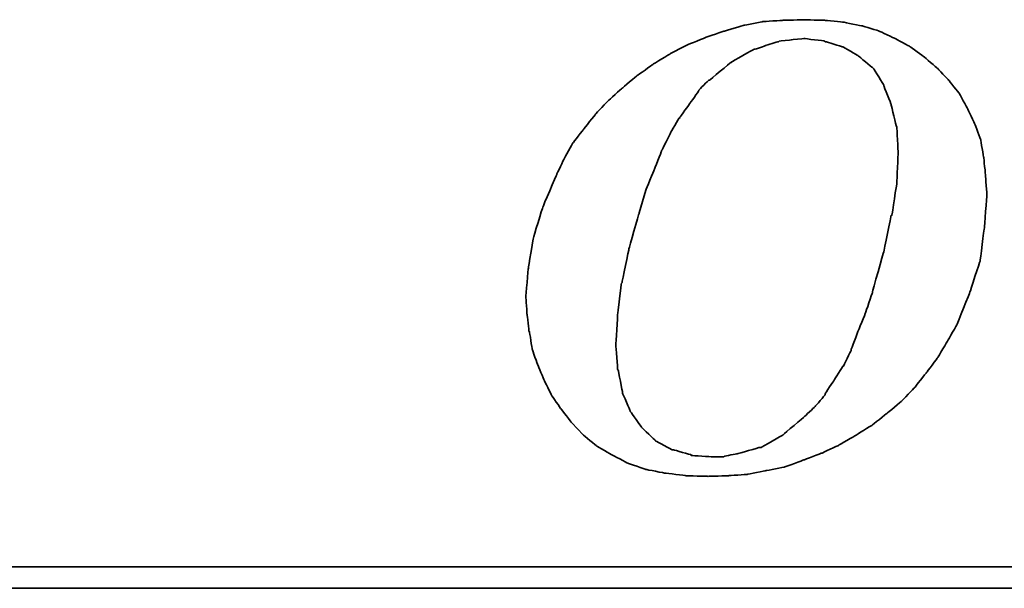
# Model space of a CAD drawing. Header units: millimetres. Extents: x 185 to 1898, y 244 to 576.
# Tile 33 of 51: x 1707.59 to 1717.87, y 342.74 to 348.68. Entities that reach past the tile are written whole.
import ezdxf

# ---------------------------------------------------------------- set-up
doc = ezdxf.new("R2010")
doc.units = ezdxf.units.MM
doc.layers.add('DIM', color=4, linetype='CONTINUOUS')
doc.layers.add('layer 1', color=7, linetype='CONTINUOUS')

# ---------------------------------------------------------------- blocks, each defined once
blk = doc.blocks.new('TBI MOTION logo(完整正式版)')
at = {"layer": 'layer 1', "color": 22, "lineweight": 35}
for points, knots in [([(-11.34375, -6.98375), (-11.34375, -6.98375), (-10.91375, -7.43875), (-10.91375, -7.43875), (-10.91375, -7.43875), (-10.91375, -7.43875), (-10.38625, -7.87125), (-10.38625, -7.87125), (-10.38625, -7.87125), (-10.38625, -7.87125), (-9.81125, -8.20375), (-9.81125, -8.20375), (-9.81125, -8.20375), (-9.81125, -8.20375), (-9.21125, -8.51875), (-9.21125, -8.51875), (-9.21125, -8.51875), (-9.21125, -8.51875), (-8.51625, -8.75875), (-8.51625, -8.75875), (-8.51625, -8.75875), (-8.51625, -8.75875), (-7.77125, -8.90375), (-7.77125, -8.90375), (-7.77125, -8.90375), (-7.77125, -8.90375), (-6.97875, -8.99875), (-6.97875, -8.99875), (-6.97875, -8.99875), (-6.97875, -8.99875), (-6.14125, -9.02375), (-6.14125, -9.02375), (-6.14125, -9.02375), (-6.14125, -9.02375), (-5.37125, -8.99875), (-5.37125, -8.99875), (-5.37125, -8.99875), (-5.37125, -8.99875), (-4.65375, -8.94875), (-4.65375, -8.94875), (-4.65375, -8.94875), (-4.65375, -8.94875), (-3.93375, -8.80625), (-3.93375, -8.80625), (-3.93375, -8.80625), (-3.93375, -8.80625), (-3.21375, -8.66375), (-3.21375, -8.66375), (-3.21375, -8.66375), (-3.21375, -8.66375), (-2.49375, -8.39875), (-2.49375, -8.39875), (-2.49375, -8.39875), (-2.49375, -8.39875), (-1.79875, -8.13375), (-1.79875, -8.13375), (-1.79875, -8.13375), (-1.79875, -8.13375), (-1.17375, -7.84375), (-1.17375, -7.84375), (-1.17375, -7.84375), (-1.17375, -7.84375), (-0.52375, -7.46375), (-0.52375, -7.46375), (-0.52375, -7.46375), (-0.52375, -7.46375), (0.10124, -7.07875), (0.10124, -7.07875), (0.10124, -7.07875), (0.10124, -7.07875), (0.67625, -6.62375), (0.67625, -6.62375), (0.67625, -6.62375), (0.67625, -6.62375), (1.24874, -6.14375), (1.24874, -6.14375), (1.24874, -6.14375), (1.24874, -6.14375), (1.72874, -5.64125), (1.72874, -5.64125), (1.72874, -5.64125), (1.72874, -5.64125), (2.18624, -5.06375), (2.18624, -5.06375), (2.18624, -5.06375), (2.18624, -5.06375), (2.61625, -4.48874), (2.61625, -4.48874), (2.61625, -4.48874), (2.61625, -4.48874), (3.00125, -3.83874), (3.00125, -3.83874), (3.00125, -3.83874), (3.00125, -3.83874), (3.36124, -3.21374), (3.36124, -3.21374), (3.36124, -3.21374), (3.36124, -3.21374), (3.84374, -1.99125), (3.84374, -1.99125), (3.84374, -1.99125), (3.84374, -1.99125), (4.22625, -0.81875), (4.22625, -0.81875), (4.22625, -0.81875), (4.22625, -0.81875), (4.39125, 0.45624), (4.39125, 0.45624), (4.39125, 0.45624), (4.39125, 0.45624), (4.48874, 1.70124), (4.48874, 1.70124), (4.48874, 1.70124), (4.48874, 1.70124), (4.43874, 2.44625), (4.43874, 2.44625), (4.43874, 2.44625), (4.43874, 2.44625), (4.36874, 3.14125), (4.36874, 3.14125), (4.36874, 3.14125), (4.36874, 3.14125), (4.25125, 3.81125), (4.25125, 3.81125), (4.25125, 3.81125), (4.25125, 3.81125), (4.03124, 4.41125), (4.03124, 4.41125), (4.03124, 4.41125), (4.03124, 4.41125), (3.74374, 5.01125), (3.74374, 5.01125), (3.74374, 5.01125), (3.74374, 5.01125), (3.43124, 5.58875), (3.43124, 5.58875), (3.43124, 5.58875), (3.43124, 5.58875), (3.02625, 6.09125), (3.02625, 6.09125), (3.02625, 6.09125), (3.02625, 6.09125), (2.59374, 6.54875), (2.59374, 6.54875), (2.59374, 6.54875), (2.59374, 6.54875), (2.09124, 6.98125), (2.09124, 6.98125), (2.09124, 6.98125), (2.09124, 6.98125), (1.56124, 7.36625), (1.56124, 7.36625), (1.56124, 7.36625), (1.56124, 7.36625), (0.98624, 7.67625), (0.98624, 7.67625), (0.98624, 7.67625), (0.98624, 7.67625), (0.38624, 7.96375), (0.38624, 7.96375), (0.38624, 7.96375), (0.38624, 7.96375), (-0.25875, 8.15625), (-0.25875, 8.15625), (-0.25875, 8.15625), (-0.25875, 8.15625), (-0.98125, 8.30125), (-0.98125, 8.30125), (-0.98125, 8.30125), (-0.98125, 8.30125), (-1.70124, 8.37125), (-1.70124, 8.37125), (-1.70124, 8.37125), (-1.70124, 8.37125), (-2.49375, 8.39624), (-2.49375, 8.39624), (-2.49375, 8.39624), (-2.49375, 8.39624), (-3.28625, 8.37125), (-3.28625, 8.37125), (-3.28625, 8.37125), (-3.28625, 8.37125), (-4.05125, 8.32125), (-4.05125, 8.32125), (-4.05125, 8.32125), (-4.05125, 8.32125), (-4.77375, 8.18125), (-4.77375, 8.18125), (-4.77375, 8.18125), (-4.77375, 8.18125), (-5.51625, 7.96375), (-5.51625, 7.96375), (-5.51625, 7.96375), (-5.51625, 7.96375), (-6.21125, 7.72625), (-6.21125, 7.72625), (-6.21125, 7.72625), (-6.21125, 7.72625), (-6.92875, 7.43625), (-6.92875, 7.43625), (-6.92875, 7.43625), (-6.92875, 7.43625), (-7.57875, 7.10125), (-7.57875, 7.10125), (-7.57875, 7.10125), (-7.57875, 7.10125), (-8.24875, 6.69125), (-8.24875, 6.69125), (-8.24875, 6.69125), (-8.24875, 6.69125), (-8.84875, 6.26125), (-8.84875, 6.26125), (-8.84875, 6.26125), (-8.84875, 6.26125), (-9.42625, 5.78125), (-9.42625, 5.78125), (-9.42625, 5.78125), (-9.42625, 5.78125), (-9.95375, 5.30125), (-9.95375, 5.30125), (-9.95375, 5.30125), (-9.95375, 5.30125), (-10.43375, 4.79624), (-10.43375, 4.79624), (-10.43375, 4.79624), (-10.43375, 4.79624), (-10.88875, 4.22125), (-10.88875, 4.22125), (-10.88875, 4.22125), (-10.88875, 4.22125), (-11.29875, 3.69375), (-11.29875, 3.69375), (-11.29875, 3.69375), (-11.29875, 3.69375), (-11.63375, 3.09125), (-11.63375, 3.09125), (-11.63375, 3.09125), (-11.63375, 3.09125), (-11.91875, 2.49625), (-11.91875, 2.49625), (-11.91875, 2.49625), (-11.91875, 2.49625), (-12.44875, 1.24625), (-12.44875, 1.24625), (-12.44875, 1.24625), (-12.44875, 1.24625), (-12.80875, 0.06874), (-12.80875, 0.06874), (-12.80875, 0.06874), (-12.80875, 0.06874), (-12.99875, -1.07875), (-12.99875, -1.07875), (-12.99875, -1.07875), (-12.99875, -1.07875), (-13.09375, -2.18375), (-13.09375, -2.18375), (-13.09375, -2.18375), (-13.09375, -2.18375), (-13.04875, -2.85375), (-13.04875, -2.85375), (-13.04875, -2.85375), (-13.04875, -2.85375), (-12.97375, -3.50375), (-12.97375, -3.50375), (-12.97375, -3.50375), (-12.97375, -3.50375), (-12.95375, -3.50375), (-12.95375, -3.50375), (-12.95375, -3.50375), (-12.95375, -3.50375), (-12.85375, -4.17375), (-12.85375, -4.17375), (-12.85375, -4.17375), (-12.85375, -4.17375), (-12.63875, -4.77624), (-12.63875, -4.77624), (-12.63875, -4.77624), (-12.63875, -4.77624), (-12.39875, -5.35125), (-12.39875, -5.35125), (-12.39875, -5.35125), (-12.39875, -5.35125), (-12.11375, -5.92875), (-12.11375, -5.92875), (-12.11375, -5.92875), (-12.11375, -5.92875), (-11.75375, -6.45375), (-11.75375, -6.45375), (-11.75375, -6.45375), (-11.75375, -6.45375), (-11.34375, -6.98375), (-11.34375, -6.98375)], [0, 0, 0, 0, 0.01369863, 0.01369863, 0.01369863, 0.01369864, 0.02739726, 0.02739726, 0.02739726, 0.02739727, 0.04109589, 0.04109589, 0.04109589, 0.0410959, 0.05479452, 0.05479452, 0.05479452, 0.05479453, 0.06849315, 0.06849315, 0.06849315, 0.06849316, 0.08219178, 0.08219178, 0.08219178, 0.08219179, 0.09589041, 0.09589041, 0.09589041, 0.09589042, 0.10958904, 0.10958904, 0.10958904, 0.10958905, 0.12328767, 0.12328767, 0.12328767, 0.12328768, 0.1369863, 0.1369863, 0.1369863, 0.13698631, 0.15068493, 0.15068493, 0.15068493, 0.15068494, 0.16438356, 0.16438356, 0.16438356, 0.16438357, 0.17808219, 0.17808219, 0.17808219, 0.1780822, 0.19178082, 0.19178082, 0.19178082, 0.19178083, 0.20547945, 0.20547945, 0.20547945, 0.20547946, 0.21917808, 0.21917808, 0.21917808, 0.21917809, 0.23287671, 0.23287671, 0.23287671, 0.23287672, 0.24657534, 0.24657534, 0.24657534, 0.24657535, 0.26027397, 0.26027397, 0.26027397, 0.26027398, 0.2739726, 0.2739726, 0.2739726, 0.27397261, 0.28767123, 0.28767123, 0.28767123, 0.28767124, 0.30136986, 0.30136986, 0.30136986, 0.30136987, 0.31506849, 0.31506849, 0.31506849, 0.3150685, 0.32876712, 0.32876712, 0.32876712, 0.32876713, 0.34246575, 0.34246575, 0.34246575, 0.34246576, 0.35616438, 0.35616438, 0.35616438, 0.35616439, 0.36986301, 0.36986301, 0.36986301, 0.36986302, 0.38356164, 0.38356164, 0.38356164, 0.38356165, 0.39726027, 0.39726027, 0.39726027, 0.39726028, 0.4109589, 0.4109589, 0.4109589, 0.41095891, 0.42465753, 0.42465753, 0.42465753, 0.42465754, 0.43835616, 0.43835616, 0.43835616, 0.43835617, 0.45205479, 0.45205479, 0.45205479, 0.4520548, 0.46575342, 0.46575342, 0.46575342, 0.46575343, 0.47945205, 0.47945205, 0.47945205, 0.47945206, 0.49315068, 0.49315068, 0.49315068, 0.49315069, 0.50684932, 0.50684932, 0.50684932, 0.50684933, 0.52054795, 0.52054795, 0.52054795, 0.52054796, 0.53424658, 0.53424658, 0.53424658, 0.53424659, 0.54794521, 0.54794521, 0.54794521, 0.54794522, 0.56164384, 0.56164384, 0.56164384, 0.56164385, 0.57534247, 0.57534247, 0.57534247, 0.57534248, 0.5890411, 0.5890411, 0.5890411, 0.58904111, 0.60273973, 0.60273973, 0.60273973, 0.60273974, 0.61643836, 0.61643836, 0.61643836, 0.61643837, 0.63013699, 0.63013699, 0.63013699, 0.630137, 0.64383562, 0.64383562, 0.64383562, 0.64383563, 0.65753425, 0.65753425, 0.65753425, 0.65753426, 0.67123288, 0.67123288, 0.67123288, 0.67123289, 0.68493151, 0.68493151, 0.68493151, 0.68493152, 0.69863014, 0.69863014, 0.69863014, 0.69863015, 0.71232877, 0.71232877, 0.71232877, 0.71232878, 0.7260274, 0.7260274, 0.7260274, 0.72602741, 0.73972603, 0.73972603, 0.73972603, 0.73972604, 0.75342466, 0.75342466, 0.75342466, 0.75342467, 0.76712329, 0.76712329, 0.76712329, 0.7671233, 0.78082192, 0.78082192, 0.78082192, 0.78082193, 0.79452055, 0.79452055, 0.79452055, 0.79452056, 0.80821918, 0.80821918, 0.80821918, 0.80821919, 0.82191781, 0.82191781, 0.82191781, 0.82191782, 0.83561644, 0.83561644, 0.83561644, 0.83561645, 0.84931507, 0.84931507, 0.84931507, 0.84931508, 0.8630137, 0.8630137, 0.8630137, 0.86301371, 0.87671233, 0.87671233, 0.87671233, 0.87671234, 0.89041096, 0.89041096, 0.89041096, 0.89041097, 0.90410959, 0.90410959, 0.90410959, 0.9041096, 0.91780822, 0.91780822, 0.91780822, 0.91780823, 0.93150685, 0.93150685, 0.93150685, 0.93150686, 0.94520548, 0.94520548, 0.94520548, 0.94520549, 0.95890411, 0.95890411, 0.95890411, 0.95890412, 0.97260274, 0.97260274, 0.97260274, 0.97260275, 0.98630137, 0.98630137, 0.98630137, 0.98630138, 1, 1, 1, 1]), ([(-8.77875, 1.03124), (-8.77875, 1.03124), (-8.51625, 1.89625), (-8.51625, 1.89625), (-8.51625, 1.89625), (-8.51625, 1.89625), (-8.20375, 2.66375), (-8.20375, 2.66375), (-8.20375, 2.66375), (-8.20375, 2.66375), (-7.91625, 3.38125), (-7.91625, 3.38125), (-7.91625, 3.38125), (-7.91625, 3.38125), (-7.91625, 3.40624), (-7.91625, 3.40624), (-7.91625, 3.40624), (-7.91625, 3.40624), (-7.57875, 4.07624), (-7.57875, 4.07624), (-7.57875, 4.07624), (-7.57875, 4.07624), (-7.24375, 4.65125), (-7.24375, 4.65125), (-7.24375, 4.65125), (-7.24375, 4.65125), (-7.21875, 4.65125), (-7.21875, 4.65125), (-7.21875, 4.65125), (-7.21875, 4.65125), (-7.21875, 4.67624), (-7.21875, 4.67624), (-7.21875, 4.67624), (-7.21875, 4.67624), (-6.83625, 5.20375), (-6.83625, 5.20375), (-6.83625, 5.20375), (-6.83625, 5.20375), (-6.49875, 5.68625), (-6.49875, 5.68625), (-6.49875, 5.68625), (-6.49875, 5.68625), (-6.49875, 5.70625), (-6.49875, 5.70625), (-6.49875, 5.70625), (-6.49875, 5.70625), (-6.11625, 6.09125), (-6.11625, 6.09125), (-6.11625, 6.09125), (-6.11625, 6.09125), (-6.09125, 6.09125), (-6.09125, 6.09125), (-6.09125, 6.09125), (-6.09125, 6.09125), (-5.27375, 6.76625), (-5.27375, 6.76625), (-5.27375, 6.76625), (-5.27375, 6.76625), (-5.24875, 6.76625), (-5.24875, 6.76625), (-5.24875, 6.76625), (-5.24875, 6.76625), (-5.24875, 6.78625), (-5.24875, 6.78625), (-5.24875, 6.78625), (-5.24875, 6.78625), (-4.38875, 7.26624), (-4.38875, 7.26624), (-4.38875, 7.26624), (-4.38875, 7.26624), (-4.36125, 7.26624), (-4.36125, 7.26624), (-4.36125, 7.26624), (-4.36125, 7.26624), (-3.93375, 7.41125), (-3.93375, 7.41125), (-3.93375, 7.41125), (-3.93375, 7.41125), (-3.47375, 7.55625), (-3.47375, 7.55625), (-3.47375, 7.55625), (-3.47375, 7.55625), (-3.45375, 7.55625), (-3.45375, 7.55625), (-3.45375, 7.55625), (-3.45375, 7.55625), (-3.42875, 7.58124), (-3.42875, 7.58124), (-3.42875, 7.58124), (-3.42875, 7.58124), (-2.97375, 7.62625), (-2.97375, 7.62625), (-2.97375, 7.62625), (-2.97375, 7.62625), (-2.49375, 7.67625), (-2.49375, 7.67625), (-2.49375, 7.67625), (-2.49375, 7.67625), (-2.46875, 7.67625), (-2.46875, 7.67625), (-2.46875, 7.67625), (-2.46875, 7.67625), (-1.70124, 7.58124), (-1.70124, 7.58124), (-1.70124, 7.58124), (-1.70124, 7.58124), (-1.67875, 7.55625), (-1.67875, 7.55625), (-1.67875, 7.55625), (-1.67875, 7.55625), (-1.65375, 7.55625), (-1.65375, 7.55625), (-1.65375, 7.55625), (-1.65375, 7.55625), (-1.03125, 7.36625), (-1.03125, 7.36625), (-1.03125, 7.36625), (-1.03125, 7.36625), (-1.00625, 7.36625), (-1.00625, 7.36625), (-1.00625, 7.36625), (-1.00625, 7.36625), (-0.43124, 7.02624), (-0.43124, 7.02624), (-0.43124, 7.02624), (-0.43124, 7.02624), (-0.40625, 7.00624), (-0.40625, 7.00624), (-0.40625, 7.00624), (-0.40625, 7.00624), (0.12124, 6.57124), (0.12124, 6.57124), (0.12124, 6.57124), (0.12124, 6.57124), (0.14624, 6.54875), (0.14624, 6.54875), (0.14624, 6.54875), (0.14624, 6.54875), (0.17124, 6.52375), (0.17124, 6.52375), (0.17124, 6.52375), (0.17124, 6.52375), (0.55625, 5.89875), (0.55625, 5.89875), (0.55625, 5.89875), (0.55625, 5.89875), (0.55625, 5.87625), (0.55625, 5.87625), (0.55625, 5.87625), (0.55625, 5.87625), (0.84124, 5.15625), (0.84124, 5.15625), (0.84124, 5.15625), (0.84124, 5.15625), (0.84124, 5.13125), (0.84124, 5.13125), (0.84124, 5.13125), (0.84124, 5.13125), (1.03624, 4.31875), (1.03624, 4.31875), (1.03624, 4.31875), (1.03624, 4.31875), (1.05624, 4.31875), (1.05624, 4.31875), (1.05624, 4.31875), (1.05624, 4.31875), (1.05624, 4.29125), (1.05624, 4.29125), (1.05624, 4.29125), (1.05624, 4.29125), (1.10625, 3.33125), (1.10625, 3.33125), (1.10625, 3.33125), (1.10625, 3.33125), (1.10625, 3.30875), (1.10625, 3.30875), (1.10625, 3.30875), (1.10625, 3.30875), (1.05624, 2.20624), (1.05624, 2.20624), (1.05624, 2.20624), (1.05624, 2.20624), (1.05624, 2.18124), (1.05624, 2.18124), (1.05624, 2.18124), (1.05624, 2.18124), (0.86624, 0.93624), (0.86624, 0.93624), (0.86624, 0.93624), (0.86624, 0.93624), (0.84124, 0.93624), (0.84124, 0.93624), (0.84124, 0.93624), (0.84124, 0.93624), (0.55625, -0.45874), (0.55625, -0.45874), (0.55625, -0.45874), (0.55625, -0.45874), (0.12124, -1.99125), (0.12124, -1.99125), (0.12124, -1.99125), (0.12124, -1.99125), (0.12124, -2.01874), (0.12124, -2.01874), (0.12124, -2.01874), (0.12124, -2.01874), (-0.13874, -2.78375), (-0.13874, -2.78375), (-0.13874, -2.78375), (-0.13874, -2.78375), (-0.43124, -3.50375), (-0.43124, -3.50375), (-0.43124, -3.50375), (-0.43124, -3.50375), (-0.69375, -4.19875), (-0.69375, -4.19875), (-0.69375, -4.19875), (-0.69375, -4.19875), (-0.69375, -4.22375), (-0.69375, -4.22375), (-0.69375, -4.22375), (-0.69375, -4.22375), (-0.98125, -4.82374), (-0.98125, -4.82374), (-0.98125, -4.82374), (-0.98125, -4.82374), (-1.00625, -4.82374), (-1.00625, -4.82374), (-1.00625, -4.82374), (-1.00625, -4.82374), (-1.33875, -5.35125), (-1.33875, -5.35125), (-1.33875, -5.35125), (-1.33875, -5.35125), (-1.67875, -5.87875), (-1.67875, -5.87875), (-1.67875, -5.87875), (-1.67875, -5.87875), (-1.67875, -5.90375), (-1.67875, -5.90375), (-1.67875, -5.90375), (-1.67875, -5.90375), (-2.05875, -6.35875), (-2.05875, -6.35875), (-2.05875, -6.35875), (-2.05875, -6.35875), (-2.08375, -6.38375), (-2.08375, -6.38375), (-2.08375, -6.38375), (-2.08375, -6.38375), (-2.46875, -6.74375), (-2.46875, -6.74375), (-2.46875, -6.74375), (-2.46875, -6.74375), (-3.25875, -7.41625), (-3.25875, -7.41625), (-3.25875, -7.41625), (-3.25875, -7.41625), (-3.28625, -7.43875), (-3.28625, -7.43875), (-3.28625, -7.43875), (-3.28625, -7.43875), (-4.12375, -7.91875), (-4.12375, -7.91875), (-4.12375, -7.91875), (-4.12375, -7.91875), (-4.14875, -7.91875), (-4.14875, -7.91875), (-4.14875, -7.91875), (-4.14875, -7.91875), (-4.17125, -7.91875), (-4.17125, -7.91875), (-4.17125, -7.91875), (-4.17125, -7.91875), (-5.03375, -8.15875), (-5.03375, -8.15875), (-5.03375, -8.15875), (-5.03375, -8.15875), (-5.51625, -8.25625), (-5.51625, -8.25625), (-5.51625, -8.25625), (-5.51625, -8.25625), (-5.54125, -8.27875), (-5.54125, -8.27875), (-5.54125, -8.27875), (-5.54125, -8.27875), (-5.56375, -8.27875), (-5.56375, -8.27875), (-5.56375, -8.27875), (-5.56375, -8.27875), (-5.99625, -8.27875), (-5.99625, -8.27875), (-5.99625, -8.27875), (-5.99625, -8.27875), (-6.76375, -8.23125), (-6.76375, -8.23125), (-6.76375, -8.23125), (-6.76375, -8.23125), (-6.78875, -8.23125), (-6.78875, -8.23125), (-6.78875, -8.23125), (-6.78875, -8.23125), (-6.78875, -8.20375), (-6.78875, -8.20375), (-6.78875, -8.20375), (-6.78875, -8.20375), (-7.45875, -8.01375), (-7.45875, -8.01375), (-7.45875, -8.01375), (-7.45875, -8.01375), (-7.48375, -8.01375), (-7.48375, -8.01375), (-7.48375, -8.01375), (-7.48375, -8.01375), (-7.50875, -8.01375), (-7.50875, -8.01375), (-7.50875, -8.01375), (-7.50875, -8.01375), (-8.13125, -7.67875), (-8.13125, -7.67875), (-8.13125, -7.67875), (-8.13125, -7.67875), (-8.15625, -7.65375), (-8.15625, -7.65375), (-8.15625, -7.65375), (-8.15625, -7.65375), (-8.65875, -7.17375), (-8.65875, -7.17375), (-8.65875, -7.17375), (-8.65875, -7.17375), (-8.68375, -7.14875), (-8.68375, -7.14875), (-8.68375, -7.14875), (-8.68375, -7.14875), (-9.08875, -6.57375), (-9.08875, -6.57375), (-9.08875, -6.57375), (-9.08875, -6.57375), (-9.11375, -6.54875), (-9.11375, -6.54875), (-9.11375, -6.54875), (-9.11375, -6.54875), (-9.11375, -6.52875), (-9.11375, -6.52875), (-9.11375, -6.52875), (-9.11375, -6.52875), (-9.40375, -5.85375), (-9.40375, -5.85375), (-9.40375, -5.85375), (-9.40375, -5.85375), (-9.40375, -5.82875), (-9.40375, -5.82875), (-9.40375, -5.82875), (-9.40375, -5.82875), (-9.56875, -4.96875), (-9.56875, -4.96875), (-9.56875, -4.96875), (-9.56875, -4.96875), (-9.59375, -4.94375), (-9.59375, -4.94375), (-9.59375, -4.94375), (-9.59375, -4.94375), (-9.66375, -4.03375), (-9.66375, -4.03375), (-9.66375, -4.03375), (-9.66375, -4.03375), (-9.66375, -4.00875), (-9.66375, -4.00875), (-9.66375, -4.00875), (-9.66375, -4.00875), (-9.59375, -2.85375), (-9.59375, -2.85375), (-9.59375, -2.85375), (-9.59375, -2.85375), (-9.45125, -1.65875), (-9.45125, -1.65875), (-9.45125, -1.65875), (-9.45125, -1.65875), (-9.42625, -1.63375), (-9.42625, -1.63375), (-9.42625, -1.63375), (-9.42625, -1.63375), (-9.16125, -0.33875), (-9.16125, -0.33875), (-9.16125, -0.33875), (-9.16125, -0.33875), (-8.77875, 1.00624), (-8.77875, 1.00624), (-8.77875, 1.00624), (-8.77875, 1.00624), (-8.77875, 1.03124), (-8.77875, 1.03124)], [0, 0, 0, 0, 0.01020408, 0.01020408, 0.01020408, 0.01020409, 0.02040816, 0.02040816, 0.02040816, 0.02040817, 0.03061224, 0.03061224, 0.03061224, 0.03061225, 0.04081633, 0.04081633, 0.04081633, 0.04081634, 0.05102041, 0.05102041, 0.05102041, 0.05102042, 0.06122449, 0.06122449, 0.06122449, 0.0612245, 0.07142857, 0.07142857, 0.07142857, 0.07142858, 0.08163265, 0.08163265, 0.08163265, 0.08163266, 0.09183673, 0.09183673, 0.09183673, 0.09183674, 0.10204082, 0.10204082, 0.10204082, 0.10204083, 0.1122449, 0.1122449, 0.1122449, 0.11224491, 0.12244898, 0.12244898, 0.12244898, 0.12244899, 0.13265306, 0.13265306, 0.13265306, 0.13265307, 0.14285714, 0.14285714, 0.14285714, 0.14285715, 0.15306122, 0.15306122, 0.15306122, 0.15306123, 0.16326531, 0.16326531, 0.16326531, 0.16326532, 0.17346939, 0.17346939, 0.17346939, 0.1734694, 0.18367347, 0.18367347, 0.18367347, 0.18367348, 0.19387755, 0.19387755, 0.19387755, 0.19387756, 0.20408163, 0.20408163, 0.20408163, 0.20408164, 0.21428571, 0.21428571, 0.21428571, 0.21428572, 0.2244898, 0.2244898, 0.2244898, 0.22448981, 0.23469388, 0.23469388, 0.23469388, 0.23469389, 0.24489796, 0.24489796, 0.24489796, 0.24489797, 0.25510204, 0.25510204, 0.25510204, 0.25510205, 0.26530612, 0.26530612, 0.26530612, 0.26530613, 0.2755102, 0.2755102, 0.2755102, 0.27551021, 0.28571429, 0.28571429, 0.28571429, 0.2857143, 0.29591837, 0.29591837, 0.29591837, 0.29591838, 0.30612245, 0.30612245, 0.30612245, 0.30612246, 0.31632653, 0.31632653, 0.31632653, 0.31632654, 0.32653061, 0.32653061, 0.32653061, 0.32653062, 0.33673469, 0.33673469, 0.33673469, 0.3367347, 0.34693878, 0.34693878, 0.34693878, 0.34693879, 0.35714286, 0.35714286, 0.35714286, 0.35714287, 0.36734694, 0.36734694, 0.36734694, 0.36734695, 0.37755102, 0.37755102, 0.37755102, 0.37755103, 0.3877551, 0.3877551, 0.3877551, 0.38775511, 0.39795918, 0.39795918, 0.39795918, 0.39795919, 0.40816327, 0.40816327, 0.40816327, 0.40816328, 0.41836735, 0.41836735, 0.41836735, 0.41836736, 0.42857143, 0.42857143, 0.42857143, 0.42857144, 0.43877551, 0.43877551, 0.43877551, 0.43877552, 0.44897959, 0.44897959, 0.44897959, 0.4489796, 0.45918367, 0.45918367, 0.45918367, 0.45918368, 0.46938776, 0.46938776, 0.46938776, 0.46938777, 0.47959184, 0.47959184, 0.47959184, 0.47959185, 0.48979592, 0.48979592, 0.48979592, 0.48979593, 0.5, 0.5, 0.5, 0.50000001, 0.51020408, 0.51020408, 0.51020408, 0.51020409, 0.52040816, 0.52040816, 0.52040816, 0.52040817, 0.53061224, 0.53061224, 0.53061224, 0.53061225, 0.54081633, 0.54081633, 0.54081633, 0.54081634, 0.55102041, 0.55102041, 0.55102041, 0.55102042, 0.56122449, 0.56122449, 0.56122449, 0.5612245, 0.57142857, 0.57142857, 0.57142857, 0.57142858, 0.58163265, 0.58163265, 0.58163265, 0.58163266, 0.59183673, 0.59183673, 0.59183673, 0.59183674, 0.60204082, 0.60204082, 0.60204082, 0.60204083, 0.6122449, 0.6122449, 0.6122449, 0.61224491, 0.62244898, 0.62244898, 0.62244898, 0.62244899, 0.63265306, 0.63265306, 0.63265306, 0.63265307, 0.64285714, 0.64285714, 0.64285714, 0.64285715, 0.65306122, 0.65306122, 0.65306122, 0.65306123, 0.66326531, 0.66326531, 0.66326531, 0.66326532, 0.67346939, 0.67346939, 0.67346939, 0.6734694, 0.68367347, 0.68367347, 0.68367347, 0.68367348, 0.69387755, 0.69387755, 0.69387755, 0.69387756, 0.70408163, 0.70408163, 0.70408163, 0.70408164, 0.71428571, 0.71428571, 0.71428571, 0.71428572, 0.7244898, 0.7244898, 0.7244898, 0.72448981, 0.73469388, 0.73469388, 0.73469388, 0.73469389, 0.74489796, 0.74489796, 0.74489796, 0.74489797, 0.75510204, 0.75510204, 0.75510204, 0.75510205, 0.76530612, 0.76530612, 0.76530612, 0.76530613, 0.7755102, 0.7755102, 0.7755102, 0.77551021, 0.78571429, 0.78571429, 0.78571429, 0.7857143, 0.79591837, 0.79591837, 0.79591837, 0.79591838, 0.80612245, 0.80612245, 0.80612245, 0.80612246, 0.81632653, 0.81632653, 0.81632653, 0.81632654, 0.82653061, 0.82653061, 0.82653061, 0.82653062, 0.83673469, 0.83673469, 0.83673469, 0.8367347, 0.84693878, 0.84693878, 0.84693878, 0.84693879, 0.85714286, 0.85714286, 0.85714286, 0.85714287, 0.86734694, 0.86734694, 0.86734694, 0.86734695, 0.87755102, 0.87755102, 0.87755102, 0.87755103, 0.8877551, 0.8877551, 0.8877551, 0.88775511, 0.89795918, 0.89795918, 0.89795918, 0.89795919, 0.90816327, 0.90816327, 0.90816327, 0.90816328, 0.91836735, 0.91836735, 0.91836735, 0.91836736, 0.92857143, 0.92857143, 0.92857143, 0.92857144, 0.93877551, 0.93877551, 0.93877551, 0.93877552, 0.94897959, 0.94897959, 0.94897959, 0.9489796, 0.95918367, 0.95918367, 0.95918367, 0.95918368, 0.96938776, 0.96938776, 0.96938776, 0.96938777, 0.97959184, 0.97959184, 0.97959184, 0.97959185, 0.98979592, 0.98979592, 0.98979592, 0.98979593, 1, 1, 1, 1]), ([(75.90875, -9.47875), (75.90875, -9.47875), (75.90875, -12.28625), (75.90875, -12.28625), (75.90875, -12.28625), (75.90875, -12.28625), (75.90875, -12.47875), (75.90875, -12.47875), (75.90875, -12.47875), (75.90875, -12.47875), (75.71625, -12.47875), (75.71625, -12.47875), (75.71625, -12.47875), (75.71625, -12.47875), (-88.32875, -12.47875), (-88.32875, -12.47875), (-88.32875, -12.47875), (-88.32875, -12.47875), (-88.32875, -13.29375), (-88.32875, -13.29375), (-88.32875, -13.29375), (-88.32875, -13.29375), (82.89125, -13.29375), (82.89125, -13.29375), (82.89125, -13.29375), (82.89125, -13.29375), (75.90875, -9.47875), (75.90875, -9.47875)], [0, 0, 0, 0, 0.14285714, 0.14285714, 0.14285714, 0.14285715, 0.28571429, 0.28571429, 0.28571429, 0.2857143, 0.42857143, 0.42857143, 0.42857143, 0.42857144, 0.57142857, 0.57142857, 0.57142857, 0.57142858, 0.71428571, 0.71428571, 0.71428571, 0.71428572, 0.85714286, 0.85714286, 0.85714286, 0.85714287, 1, 1, 1, 1])]:
    blk.add_open_spline(points, degree=3, knots=knots, dxfattribs=at)

msp = doc.modelspace()

# ---------------------------------------------------------------- block references
at = {"layer": 'DIM', "color": 0, "xscale": 0.2736514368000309, "yscale": 0.2736514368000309, "zscale": 0.2736514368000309}
msp.add_blockref('TBI MOTION logo(完整正式版)', (1716.458, 346.378), dxfattribs=at)

doc.saveas('drawing.dxf')
